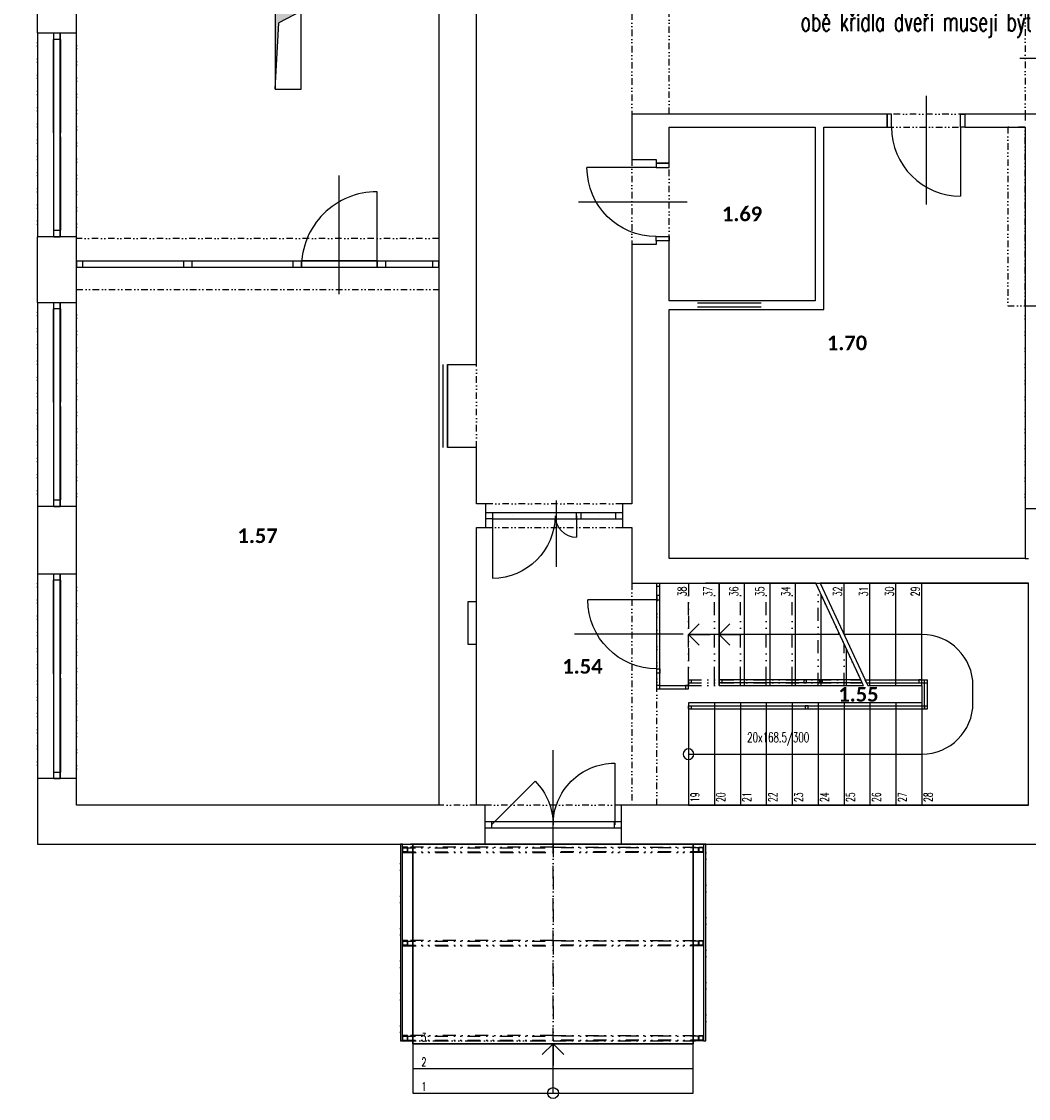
# Model space of a CAD drawing. Header units: millimetres. Extents: x -239306 to 235396, y -2942 to 28189.
# Tile 1 of 37: x -12105 to -450, y -2942 to 9521. Entities that reach past the tile are written whole.
import ezdxf
from ezdxf import colors
from ezdxf.entities.mleader import LeaderData, LeaderLine
from ezdxf.enums import TextEntityAlignment as Align
from ezdxf.math import Vec2, Vec3

# ---------------------------------------------------------------- set-up
doc = ezdxf.new("R2010")
doc.units = ezdxf.units.MM
doc.header["$LTSCALE"] = 300
for name, pattern in [('DASHED', [0.75, 0.5, -0.25]), ('DIVIDE', [1.25, 0.5, -0.25, 0, -0.25, 0, -0.25]), ('DIVIDE2', [0.625, 0.25, -0.125, 0, -0.125, 0, -0.125])]:
    doc.linetypes.add(name, pattern=pattern)
for name, color, linetype in [('A-Chase-G', 32, 'Continuous'), ('A-Dimline-D', 221, 'Continuous'), ('A-Dimline-D @ 50', 221, 'Continuous'), ('A-Door-G', 150, 'Continuous'), ('A-MassElement-G', 210, 'Continuous'), ('A-RoofSlab-G', 22, 'Continuous'), ('A-Room-T @ 50', 131, 'Continuous'), ('A-Stair-G', 20, 'Continuous'), ('A-StairHandrail-G', 242, 'Continuous'), ('A-Wall-Abov', 32, 'DIVIDE2'), ('A-Wall-Blow', 30, 'Continuous'), ('A-Wall-G', 50, 'Continuous'), ('A-Window-G', 92, 'Continuous'), ('A-WindowAssy-G', 102, 'Continuous'), ('S-Brace-G', 92, 'Continuous'), ('S-Column-G', 110, 'Continuous'), ('S-FloorSlab-G', 141, 'Continuous')]:
    doc.layers.add(name, color=color, linetype=linetype)
doc.layers.add('G-Anno-Nplt', color=13, linetype='Continuous', plot=False)
doc.styles.add('RoomTag', font='calibrib.ttf')
doc.styles.get("Standard").update_dxf_attribs({"font": 'simplex.shx', "width": 0.65})

# ---------------------------------------------------------------- blocks, each defined once
blk = doc.blocks.new('StairCountLabel')
at = {"color": 0, "width": 0.65}
blk.add_attdef('StairST:LabelCount', text='', height=1, dxfattribs=at).set_placement((0, 0), align=Align.MIDDLE_CENTER)
blk = doc.blocks.new('AreaLabel1')
at = {"color": 0, "style": 'RoomTag'}
blk.add_attdef('AreaOBJ:Label', text='', height=1.5, dxfattribs=at).set_placement((0, 0), align=Align.MIDDLE_CENTER)
blk = doc.blocks.new('_Open30')
at = {"color": 0, "lineweight": -2}
for p, q in [((-1, 0.27), (0, 0)), ((0, 0), (-1, -0.27)), ((0, 0), (-1, 0))]:
    blk.add_line(p, q, dxfattribs=at)
blk = doc.blocks.new('dvojsklo')
at = {"color": 0, "linetype": 'ByBlock'}
for p, q in [((500, 25), (-500, 25)), ((-500, -25), (500, -25))]:
    blk.add_line(p, q, dxfattribs=at)
blk = doc.blocks.new('sklo')
for p, q in [((0, 25), (1145, 25)), ((0, -25), (1145, -25))]:
    blk.add_line(p, q)
blk = doc.blocks.new('osa1K')
at = {"color": 0, "linetype": 'ByBlock'}
blk.add_lwpolyline([(0, -250), (0, 850)], dxfattribs=at)
for points in [[(-350, 0), (-350, -0.0001)], [(350, 0), (350, -0.0001)]]:
    blk.add_lwpolyline(points)
blk = doc.blocks.new('_Small')
at = {"color": 0, "lineweight": -2}
blk.add_circle((0, 0), 0.25, dxfattribs=at)
blk = doc.blocks.new('_Open90')
at = {"color": 0, "linetype": 'ByBlock'}
for p, q in [((-0.5, 0.5), (0, 0)), ((0, 0), (-1, 0)), ((0, 0), (-0.5, -0.5))]:
    blk.add_line(p, q, dxfattribs=at)
blk = doc.blocks.new('osa2K')
at = {"color": 0, "linetype": 'ByBlock'}
blk.add_lwpolyline([(0, -250), (0, 850)], dxfattribs=at)
for points in [[(-700, 0), (-700, 0)], [(700, 0), (700, 0)]]:
    blk.add_lwpolyline(points)
blk = doc.blocks.new('2KSwing')
at = {"color": 0, "linetype": 'ByBlock'}
blk.add_lwpolyline([(725, 0), (212, 513, 0.198912), (0, 0, 0.414214), (-725, 725), (-725, 0)], format="xyb", dxfattribs=at)
blk = doc.blocks.new('1KSwing')
at = {"color": 0, "linetype": 'ByBlock'}
blk.add_lwpolyline([(400, 0), (400, 800, 0.414214), (-400, 0)], format="xyb", dxfattribs=at)
blk = doc.blocks.new('chasetop1')
blk.add_hatch(color=256).paths.add_polyline_path([(0, 1), (0, 0), (0.15, 0.85), (1, 1)])
for p in [(1, 1), (0, 0)]:
    blk.add_line(p, (0.15, 0.85))
at = {"color": 0, "linetype": 'ByBlock'}
blk.add_lwpolyline([(0, 0), (1, 0), (1, 1), (0, 1)], close=True, dxfattribs=at)

msp = doc.modelspace()

# ---------------------------------------------------------------- linework, layer by layer
at = {"layer": 'A-Door-G', "linetype": 'Continuous', "lineweight": -3}
for points in [[(-2035, 8450), (-2085, 8450), (-2085, 8300), (-2035, 8300)], [(-1235, 8450), (-1185, 8450), (-1185, 8300), (-1235, 8300)], [(-4610, 7832), (-4610, 7882), (-4760, 7882), (-4760, 7832)], [(-4610, 7032), (-4610, 6982), (-4760, 6982), (-4760, 7032)], [(-4715, 2830), (-4715, 2880), (-4750, 2880), (-4750, 2830)], [(-4715, 2030), (-4715, 1980), (-4750, 1980), (-4750, 2030)]]:
    msp.add_lwpolyline(points, close=True, dxfattribs=at)
for points in [[(-1235, 8300), (-1235, 7500)], [(-4760, 7832), (-5560, 7832)], [(-6655, 3802), (-6655, 3078)], [(-5680, 3802), (-5680, 3552)], [(-4750, 2830), (-5550, 2830)]]:
    msp.add_lwpolyline(points, dxfattribs=at)
for centre, radius in [((-1235, 8300), 800), ((-5680, 3802), 250)]:
    msp.add_arc(centre, radius, 180, 270, dxfattribs=at)
at = {"layer": 'A-Door-G', "linetype": 'Continuous', "lineweight": -3, "extrusion": (0, 0, -1)}
for centre, radius, start, end in [((4760, 7832), 800, 270, 0), ((6655, 3802), 725, 180, 270), ((4750, 2830), 800, 270, 0)]:
    msp.add_arc(centre, radius, start, end, dxfattribs=at)
at = {"layer": 'A-MassElement-G', "linetype": 'Continuous', "lineweight": -3}
for p, q in [((-6940, 2805), (-6940, 2315)), ((-6840, 2805), (-6940, 2805)), ((-6840, 2315), (-6840, 2805)), ((-6940, 2315), (-6840, 2315))]:
    msp.add_line(p, q, dxfattribs=at)
at = {"layer": 'A-RoofSlab-G', "linetype": 'DIVIDE', "lineweight": -3}
for p, q in [((-7720, 0), (-7720, -2275)), ((-5953, 0), (-7720, 0)), ((-4185, 0), (-5953, 0)), ((-4185, -2275), (-4185, 0)), ((-5953, -2275), (-5953, 0)), ((-5953, 0), (-5953, -2275)), ((-7720, -2275), (-5953, -2275)), ((-5953, -2275), (-4185, -2275))]:
    msp.add_line(p, q, dxfattribs=at)
at = {"layer": 'A-Stair-G', "linetype": 'DIVIDE', "lineweight": -3}
for p, q in [((-2885, 1835), (-2885, 2964)), ((-2585, 1835), (-2585, 2320))]:
    msp.add_line(p, q, dxfattribs=at)
at = {"layer": 'A-Stair-G', "linetype": 'Continuous', "lineweight": -3}
for p, q in [((-2850, 1835, -2835), (-2850, 2889, -2835)), ((-2635, 2427), (-4385, 2427)), ((-2635, 2427, -2835), (-4030, 2427, -2835)), ((-2555, 1835, -2835), (-2555, 2256, -2835)), ((-4330, -2310), (-7575, -2310)), ((-7575, -2310), (-7575, -2880)), ((-5953, -2880), (-5953, -2310)), ((-4330, -2880), (-4330, -2310)), ((-7575, -2880), (-4330, -2880))]:
    msp.add_line(p, q, dxfattribs=at)
at = {"layer": 'A-Stair-G', "linetype": 'DIVIDE', "lineweight": -3}
for points in [[(-4385, 1835), (-4385, 1868), (-4385, 1902), (-4385, 3020)], [(-2911, 3020), (-4385, 3020)], [(-4385, 3020), (-4385, 1902), (-4385, 1868), (-4385, 1835)], [(-4085, 1835), (-4085, 1868), (-4085, 1902), (-4085, 3020)], [(-3785, 1835), (-3785, 1868), (-3785, 1902), (-3785, 3020)], [(-3485, 1835), (-3485, 1868), (-3485, 1902), (-3485, 3020)], [(-3185, 1835), (-3185, 1868), (-3185, 1902), (-3185, 3020)], [(-2359, 1835), (-2374, 1868), (-2390, 1902), (-2911, 3020)], [(-4385, 1835), (-2359, 1835)]]:
    msp.add_lwpolyline(points, dxfattribs=at)
at = {"layer": 'A-Stair-G', "linetype": 'Continuous', "lineweight": -3, "elevation": -2835}
for points in [[(-4030, 1835), (-4030, 1868), (-4030, 1902), (-4030, 3020)], [(-2911, 3020), (-4030, 3020)], [(-4030, 3020), (-4030, 1902), (-4030, 1868), (-4030, 1835)], [(-3735, 1835), (-3735, 1868), (-3735, 1902), (-3735, 3020)], [(-3440, 1835), (-3440, 1868), (-3440, 1902), (-3440, 3020)], [(-3145, 1835), (-3145, 1868), (-3145, 1902), (-3145, 3020)], [(-2359, 1835), (-2374, 1868), (-2390, 1902), (-2911, 3020)], [(-4030, 1835), (-2359, 1835)]]:
    msp.add_lwpolyline(points, dxfattribs=at)
at = {"layer": 'A-Stair-G', "linetype": 'Continuous', "lineweight": -3}
for points in [[(-1685, 3020), (-2861, 3020)], [(-2861, 3020), (-2340, 1902), (-2324, 1868), (-2309, 1835)], [(-2585, 2427), (-2585, 3020)], [(-2285, 1835), (-2285, 1868), (-2285, 1902), (-2285, 3020)], [(-1985, 1835), (-1985, 1868), (-1985, 1902), (-1985, 3020)], [(-1685, 1835), (-1685, 1868), (-1685, 1902), (-1685, 3020)], [(-450, 3020), (-1685, 3020)], [(-450, 450), (-450, 3020)], [(-1685, 2427), (-2585, 2427)], [(-2309, 1835), (-1685, 1835)], [(-1685, 1835), (-1685, 1635)], [(-1092, 1735), (-1092, 1835)], [(-4385, 1635), (-4385, 1602), (-4385, 1568), (-4385, 450)], [(-1685, 1635), (-4385, 1635)], [(-4085, 1635), (-4085, 1602), (-4085, 1568), (-4085, 450)], [(-3785, 1635), (-3785, 1602), (-3785, 1568), (-3785, 450)], [(-3485, 1635), (-3485, 1602), (-3485, 1568), (-3485, 450)], [(-3185, 1635), (-3185, 1602), (-3185, 1568), (-3185, 450)], [(-2885, 1635), (-2885, 1602), (-2885, 1568), (-2885, 450)], [(-2585, 1635), (-2585, 1602), (-2585, 1568), (-2585, 450)], [(-2285, 1635), (-2285, 1602), (-2285, 1568), (-2285, 450)], [(-1985, 1635), (-1985, 1602), (-1985, 1568), (-1985, 450)], [(-1685, 1635), (-1685, 1602), (-1685, 1568), (-1685, 450)], [(-1092, 1635), (-1092, 1735)], [(-4385, 1042), (-1685, 1042)], [(-4385, 450), (-1685, 450)], [(-1685, 450), (-450, 450)], [(-7575, -2595), (-4330, -2595)], [(-7575, -2880), (-4330, -2880)]]:
    msp.add_lwpolyline(points, dxfattribs=at)
for centre, radius, start, end in [((-1685, 1835), 593, 0, 90), ((-1685, 1635), 593, 270, 360), ((-4385, 1042), 62.5, 0, 180), ((-4385, 1042), 62.5, 180, 0)]:
    msp.add_arc(centre, radius, start, end, dxfattribs=at)
at = {"layer": 'A-StairHandrail-G', "linetype": 'Continuous', "lineweight": -3}
for p, q in [((-4750, 3020), (-4715, 3020)), ((-4750, 1800), (-4750, 3020)), ((-4715, 1800), (-4715, 3020)), ((-4750, 2985), (-4715, 2985)), ((-2390, 1902, -2835), (-4030, 1902, -2835)), ((-4030, 1868, -2835), (-4030, 1902, -2835)), ((-3995, 1868, -2835), (-3995, 1902, -2835)), ((-2868, 1902, -2835), (-2868, 1868, -2835)), ((-2833, 1902, -2835), (-2868, 1902, -2835)), ((-2833, 1868, -2835), (-2833, 1902, -2835)), ((-2374, 1868, -2835), (-2390, 1902, -2835)), ((-2340, 1902), (-1618, 1902)), ((-2324, 1868), (-2340, 1902)), ((-1720, 1902), (-1720, 1868)), ((-1685, 1902), (-1720, 1902)), ((-1685, 1868), (-1685, 1902)), ((-1652, 1568), (-1652, 1902)), ((-1618, 1568), (-1618, 1902)), ((-4715, 1835), (-4750, 1835)), ((-4750, 1800), (-4385, 1800)), ((-4750, 1800), (-4715, 1800)), ((-4715, 1835), (-4385, 1835)), ((-4420, 1835), (-4420, 1800)), ((-4385, 1835), (-4420, 1835)), ((-4420, 1800), (-4385, 1800)), ((-4385, 1800), (-4385, 1835)), ((-2374, 1868, -2835), (-4030, 1868, -2835)), ((-2868, 1868, -2835), (-2833, 1868, -2835)), ((-2324, 1868), (-1618, 1868)), ((-1720, 1868), (-1685, 1868)), ((-4385, 1602), (-1618, 1602)), ((-4385, 1568), (-4385, 1602)), ((-4385, 1568), (-1618, 1568)), ((-4350, 1568), (-4350, 1602)), ((-3000, 1602), (-3035, 1602)), ((-3035, 1602), (-3035, 1568)), ((-3035, 1568), (-3000, 1568)), ((-3000, 1568), (-3000, 1602)), ((-1685, 1602), (-1685, 1568)), ((-1650, 1568), (-1650, 1602))]:
    msp.add_line(p, q, dxfattribs=at)
at = {"layer": 'A-StairHandrail-G', "linetype": 'DIVIDE', "lineweight": -3}
for p, q in [((-4385, 1902), (-2390, 1902)), ((-4385, 1868), (-4385, 1902)), ((-4350, 1868), (-4350, 1902)), ((-3052, 1902), (-3052, 1868)), ((-3018, 1902), (-3052, 1902)), ((-3018, 1868), (-3018, 1902)), ((-2374, 1868), (-2390, 1902)), ((-4385, 1868), (-2374, 1868)), ((-3052, 1868), (-3018, 1868))]:
    msp.add_line(p, q, dxfattribs=at)
at = {"layer": 'A-Wall-Abov', "linetype": 'DIVIDE2', "lineweight": -3}
for p, q in [((-5040, 9615), (-5040, 8450)), ((-4610, 8450), (-4610, 9615)), ((-11920, 9390), (-11920, 7030)), ((-11470, 7030), (-11470, 9390)), ((-1185, 8450), (-2085, 8450)), ((-490, 8450), (-490, 8300)), ((-2085, 8300), (-1185, 8300)), ((-690, 8300), (-690, 6230)), ((-490, 8300), (-690, 8300)), ((-490, 6230), (-490, 8300)), ((-5040, 7925), (-5040, 6940)), ((-4610, 6982), (-4610, 7882)), ((-7275, 7010), (-11470, 7010)), ((-11470, 6420), (-7275, 6420)), ((-11920, 6270), (-11920, 3910)), ((-11470, 3910), (-11470, 6270)), ((-690, 6230), (-490, 6230)), ((-490, 6230), (-490, 3880)), ((-6840, 4590), (-6840, 5550)), ((-5150, 3940), (-6730, 3940)), ((-6730, 3665), (-5150, 3665)), ((-490, 3305), (-450, 3305)), ((-11920, 3130), (-11920, 760)), ((-11470, 760), (-11470, 3130)), ((-5040, 3020), (-5040, 450)), ((-4750, 450), (-4750, 3020)), ((-6840, 450), (-7275, 450)), ((-5165, 450), (-6740, 450)), ((-6740, 0), (-5165, 0))]:
    msp.add_line(p, q, dxfattribs=at)
msp.add_lwpolyline([(-490, 9620), (-490, 8450)], dxfattribs=at)
at = {"layer": 'A-Wall-Blow', "linetype": 'Continuous', "lineweight": -3}
for p, q in [((-11920, 9390), (-11920, 7030)), ((-11470, 7030), (-11470, 9390)), ((-11920, 6270), (-11920, 3910)), ((-11470, 3910), (-11470, 6270)), ((-490, 6230), (-490, 3880)), ((-11920, 3130), (-11920, 760)), ((-11470, 760), (-11470, 3130)), ((-7695, 0), (-7720, 0)), ((-7720, 0), (-7720, -2275)), ((-7695, -2275), (-7695, 0)), ((-4185, 0), (-4210, 0)), ((-4210, 0), (-4210, -2275)), ((-4185, -2275), (-4185, 0)), ((-7720, -2275), (-7695, -2275)), ((-4210, -2275), (-4185, -2275))]:
    msp.add_line(p, q, dxfattribs=at)
at = {"layer": 'A-Wall-G', "linetype": 'Continuous', "lineweight": -3}
for p, q in [((-7275, 10625), (-7275, 450)), ((-6840, 5550), (-6840, 10570)), ((-11920, 9390), (-11920, 10210)), ((-11470, 9390), (-11470, 9945)), ((-11920, 9390), (-11470, 9390)), ((-5040, 8450), (-5040, 7925)), ((-2085, 8450), (-5040, 8450)), ((-2085, 8300), (-2085, 8450)), ((-1185, 8450), (-1185, 8300)), ((-340, 8450), (-1185, 8450)), ((-4610, 7882), (-4610, 8300)), ((-4610, 8300), (-2920, 8300)), ((-2920, 8300), (-2920, 6290)), ((-2820, 8300), (-2085, 8300)), ((-2820, 6190), (-2820, 8300)), ((-1185, 8300), (-490, 8300)), ((-490, 8300), (-490, 6630)), ((-5040, 7925), (-4760, 7925)), ((-4760, 7925), (-4760, 7882)), ((-4760, 7882), (-4610, 7882)), ((-11920, 6270), (-11920, 7030)), ((-11470, 7030), (-11920, 7030)), ((-11470, 6270), (-11470, 7030)), ((-4610, 6982), (-4760, 6982)), ((-4760, 6982), (-4760, 6940)), ((-4610, 6290), (-4610, 6982)), ((-4760, 6940), (-5040, 6940)), ((-5040, 6940), (-5040, 3940)), ((-490, 6630), (-490, 6230)), ((-11920, 6270), (-11470, 6270)), ((-2920, 6290), (-4610, 6290)), ((-4610, 3305), (-4610, 6190)), ((-4610, 6190), (-2820, 6190)), ((-490, 6230), (0, 6230)), ((-7175, 4590), (-7175, 5550)), ((-7175, 5550), (-6840, 5550)), ((-6840, 4590), (-7175, 4590)), ((-6840, 3940), (-6840, 4590)), ((-11470, 3910), (-11920, 3910)), ((-11920, 3910), (-11920, 3130)), ((-11470, 3130), (-11470, 3910)), ((-6730, 3940), (-6840, 3940)), ((-6730, 3665), (-6730, 3940)), ((-5040, 3940), (-5150, 3940)), ((-5150, 3940), (-5150, 3665)), ((0, 3880), (-490, 3880)), ((-490, 3880), (-490, 3305)), ((-6840, 450), (-6840, 3665)), ((-6840, 3665), (-6730, 3665)), ((-5150, 3665), (-5040, 3665)), ((-5040, 3665), (-5040, 3020)), ((-490, 3305), (-4610, 3305)), ((-11920, 3130), (-11470, 3130)), ((-5040, 3020), (-450, 3020)), ((-11470, 760), (-11920, 760)), ((-11920, 760), (-11920, 0)), ((-11470, 450), (-11470, 760)), ((-7275, 450), (-11470, 450)), ((-6740, 450), (-6840, 450)), ((-6740, 0), (-6740, 450)), ((-5040, 450), (-5165, 450)), ((-5165, 450), (-5165, 0)), ((-450, 450), (-5040, 450)), ((-11920, 0), (-6740, 0)), ((-5165, 0), (0, 0))]:
    msp.add_line(p, q, dxfattribs=at)
at = {"layer": 'A-WindowAssy-G', "linetype": 'Continuous', "lineweight": -3}
for p, q in [((-11732, 7030), (-11732, 9390)), ((-11732, 9390), (-11658, 9390)), ((-11658, 7030), (-11658, 9390)), ((-11658, 9315), (-11732, 9315)), ((-11732, 7105), (-11658, 7105)), ((-11732, 7030), (-11658, 7030)), ((-11470, 6752), (-7275, 6752)), ((-11470, 6752), (-11470, 6677)), ((-11395, 6677), (-11395, 6752)), ((-10230, 6752), (-10230, 6677)), ((-10130, 6677), (-10130, 6752)), ((-8965, 6752), (-8965, 6677)), ((-8865, 6677), (-8865, 6752)), ((-7990, 6752), (-7990, 6677)), ((-7890, 6677), (-7890, 6752)), ((-7350, 6752), (-7350, 6677)), ((-7275, 6677), (-7275, 6752)), ((-11470, 6677), (-7275, 6677)), ((-11732, 3910), (-11732, 6270)), ((-11732, 6270), (-11658, 6270)), ((-11658, 3910), (-11658, 6270)), ((-11658, 6195), (-11732, 6195)), ((-11732, 3985), (-11658, 3985)), ((-11732, 3910), (-11658, 3910)), ((-6730, 3840), (-6655, 3840)), ((-6730, 3765), (-6730, 3840)), ((-6655, 3765), (-6730, 3765)), ((-6655, 3840), (-6655, 3765)), ((-6655, 3840), (-5680, 3840)), ((-6655, 3765), (-5680, 3765)), ((-5680, 3840), (-5150, 3840)), ((-5680, 3765), (-5680, 3840)), ((-5680, 3765), (-5150, 3765)), ((-5630, 3840), (-5630, 3765)), ((-5225, 3765), (-5225, 3840)), ((-5150, 3840), (-5150, 3765)), ((-11732, 760), (-11732, 3130)), ((-11732, 3130), (-11658, 3130)), ((-11658, 760), (-11658, 3130)), ((-11658, 3055), (-11732, 3055)), ((-11732, 835), (-11658, 835)), ((-11732, 760), (-11658, 760)), ((-6740, 263), (-5165, 263)), ((-6740, 188), (-6740, 263)), ((-6665, 263), (-6665, 188)), ((-5240, 188), (-5240, 263)), ((-5165, 263), (-5165, 188)), ((-6740, 188), (-5165, 188))]:
    msp.add_line(p, q, dxfattribs=at)
at = {"layer": 'A-WindowAssy-G', "linetype": 'DASHED', "lineweight": -3}
for p, q in [((-11732, 7030), (-11732, 9390)), ((-11732, 9390), (-11658, 9390)), ((-11658, 9390), (-11658, 7030)), ((-11658, 7030), (-11732, 7030)), ((-11732, 3910), (-11732, 6270)), ((-11732, 6270), (-11658, 6270)), ((-11658, 6270), (-11658, 3910)), ((-11658, 3910), (-11732, 3910)), ((-11732, 760), (-11732, 3130)), ((-11732, 3130), (-11658, 3130)), ((-11658, 3130), (-11658, 760)), ((-11658, 760), (-11732, 760))]:
    msp.add_line(p, q, dxfattribs=at)
at = {"layer": 'S-Brace-G', "linetype": 'DIVIDE', "lineweight": -3}
for p, q in [((-7693, -37), (-7695, -42)), ((-7695, -42), (-5953, -42)), ((-7695, -42), (-7695, -87)), ((-7695, -87), (-5953, -87)), ((-7695, -87), (-7693, -93)), ((-7688, -35), (-7693, -37)), ((-7693, -93), (-7688, -95)), ((-5953, -35), (-7688, -35)), ((-7688, -95), (-5953, -95)), ((-5953, -95), (-5953, -35)), ((-5953, -95), (-5953, -35)), ((-5953, -35), (-4218, -35)), ((-4210, -42), (-5953, -42)), ((-4210, -87), (-5953, -87)), ((-4218, -95), (-5953, -95)), ((-4218, -35), (-4212, -37)), ((-4212, -93), (-4218, -95)), ((-4212, -37), (-4210, -42)), ((-4210, -87), (-4212, -93)), ((-4210, -42), (-4210, -87)), ((-7693, -1117), (-7695, -1122)), ((-7688, -1115), (-7693, -1117)), ((-5953, -1115), (-7688, -1115)), ((-5953, -1175), (-5953, -1115)), ((-5953, -1175), (-5953, -1115)), ((-5953, -1115), (-4218, -1115)), ((-4218, -1115), (-4212, -1117)), ((-4212, -1117), (-4210, -1122)), ((-7695, -1122), (-5953, -1122)), ((-7695, -1122), (-7695, -1168)), ((-7695, -1168), (-5953, -1168)), ((-7695, -1168), (-7693, -1173)), ((-7693, -1173), (-7688, -1175)), ((-7688, -1175), (-5953, -1175)), ((-4210, -1122), (-5953, -1122)), ((-4210, -1168), (-5953, -1168)), ((-4218, -1175), (-5953, -1175)), ((-4212, -1173), (-4218, -1175)), ((-4210, -1168), (-4212, -1173)), ((-4210, -1122), (-4210, -1168)), ((-7693, -2217), (-7695, -2222)), ((-7695, -2222), (-5953, -2222)), ((-7695, -2222), (-7695, -2268)), ((-7688, -2215), (-7693, -2217)), ((-5953, -2215), (-7688, -2215)), ((-5953, -2275), (-5953, -2215)), ((-5953, -2275), (-5953, -2215)), ((-5953, -2215), (-4218, -2215)), ((-4210, -2222), (-5953, -2222)), ((-4218, -2215), (-4212, -2217)), ((-4212, -2217), (-4210, -2222)), ((-4210, -2222), (-4210, -2268)), ((-7695, -2268), (-5953, -2268)), ((-7695, -2268), (-7693, -2273)), ((-7693, -2273), (-7688, -2275)), ((-7688, -2275), (-5953, -2275)), ((-4210, -2268), (-5953, -2268)), ((-4218, -2275), (-5953, -2275)), ((-4212, -2273), (-4218, -2275)), ((-4210, -2268), (-4212, -2273))]:
    msp.add_line(p, q, dxfattribs=at)
at = {"layer": 'S-Column-G', "linetype": 'DIVIDE', "lineweight": -3}
for p, q in [((-7695, -42), (-7695, -87)), ((-7690, -87), (-7690, -42)), ((-7642, -35), (-7688, -35)), ((-7688, -40), (-7642, -40)), ((-7642, -90), (-7688, -90)), ((-7688, -95), (-7642, -95)), ((-7640, -42), (-7640, -87)), ((-7635, -87), (-7635, -42)), ((-4270, -87), (-4270, -42)), ((-4265, -42), (-4265, -87)), ((-4262, -35), (-4218, -35)), ((-4218, -40), (-4262, -40)), ((-4262, -90), (-4218, -90)), ((-4218, -95), (-4262, -95)), ((-4215, -87), (-4215, -42)), ((-4210, -42), (-4210, -87)), ((-7642, -1115), (-7688, -1115)), ((-7688, -1120), (-7642, -1120)), ((-4262, -1115), (-4218, -1115)), ((-4218, -1120), (-4262, -1120)), ((-7695, -1122), (-7695, -1168)), ((-7690, -1168), (-7690, -1122)), ((-7642, -1170), (-7688, -1170)), ((-7688, -1175), (-7642, -1175)), ((-7640, -1122), (-7640, -1168)), ((-7635, -1168), (-7635, -1122)), ((-4270, -1168), (-4270, -1122)), ((-4265, -1122), (-4265, -1168)), ((-4262, -1170), (-4218, -1170)), ((-4218, -1175), (-4262, -1175)), ((-4215, -1168), (-4215, -1122)), ((-4210, -1122), (-4210, -1168)), ((-7695, -2222), (-7695, -2268)), ((-7690, -2268), (-7690, -2222)), ((-7642, -2215), (-7688, -2215)), ((-7688, -2220), (-7642, -2220)), ((-7640, -2222), (-7640, -2268)), ((-7635, -2268), (-7635, -2222)), ((-4270, -2268), (-4270, -2222)), ((-4265, -2222), (-4265, -2268)), ((-4262, -2215), (-4218, -2215)), ((-4218, -2220), (-4262, -2220)), ((-4215, -2268), (-4215, -2222)), ((-4210, -2222), (-4210, -2268)), ((-7642, -2270), (-7688, -2270)), ((-7688, -2275), (-7642, -2275)), ((-4262, -2270), (-4218, -2270)), ((-4218, -2275), (-4262, -2275))]:
    msp.add_line(p, q, dxfattribs=at)
for centre, radius, start, end in [((-7688, -42), 7.5, 90, 180), ((-7688, -87), 7.5, 180, 270), ((-7642, -42), 7.5, 0, 90), ((-7642, -87), 7.5, 270, 0), ((-4262, -42), 2.5, 90, 180), ((-4262, -87), 2.5, 180, 270), ((-4218, -42), 2.5, 0, 90), ((-4218, -87), 2.5, 270, 0), ((-7688, -1122), 7.5, 90, 180), ((-7642, -1122), 7.5, 0, 90), ((-4262, -1122), 2.5, 90, 180), ((-4218, -1122), 2.5, 0, 90), ((-7688, -1168), 7.5, 180, 270), ((-7642, -1168), 7.5, 270, 0), ((-4262, -1168), 2.5, 180, 270), ((-4218, -1168), 2.5, 270, 0), ((-7688, -2222), 7.5, 90, 180), ((-7642, -2222), 7.5, 0, 90), ((-4262, -2222), 2.5, 90, 180), ((-4218, -2222), 2.5, 0, 90), ((-7688, -2268), 7.5, 180, 270), ((-7642, -2268), 7.5, 270, 0), ((-4262, -2268), 2.5, 180, 270), ((-4218, -2268), 2.5, 270, 0)]:
    msp.add_arc(centre, radius, start, end, dxfattribs=at)
at = {"layer": 'S-Column-G', "linetype": 'DIVIDE', "lineweight": -3, "extrusion": (0, 0, -1)}
for centre, radius, start, end in [((7688, -42), 2.5, 0, 90), ((7688, -87), 2.5, 270, 0), ((7642, -42), 2.5, 90, 180), ((7642, -87), 2.5, 180, 270), ((4262, -42), 7.5, 0, 90), ((4262, -87), 7.5, 270, 0), ((4218, -42), 7.5, 90, 180), ((4218, -87), 7.5, 180, 270), ((7688, -1122), 2.5, 0, 90), ((7642, -1122), 2.5, 90, 180), ((4262, -1122), 7.5, 0, 90), ((4218, -1122), 7.5, 90, 180), ((7688, -1168), 2.5, 270, 0), ((7642, -1168), 2.5, 180, 270), ((4262, -1168), 7.5, 270, 0), ((4218, -1168), 7.5, 180, 270), ((7688, -2222), 2.5, 0, 90), ((7642, -2222), 2.5, 90, 180), ((4262, -2222), 7.5, 0, 90), ((4218, -2222), 7.5, 90, 180), ((7688, -2268), 2.5, 270, 0), ((7642, -2268), 2.5, 180, 270), ((4262, -2268), 7.5, 270, 0), ((4218, -2268), 7.5, 180, 270)]:
    msp.add_arc(centre, radius, start, end, dxfattribs=at)
at = {"layer": 'S-FloorSlab-G', "linetype": 'Continuous', "lineweight": -3}
for p, q in [((-4330, 0), (-7575, 0)), ((-7575, 0), (-7575, -2310)), ((-4330, -2310), (-4330, 0)), ((-7575, -2310), (-4330, -2310))]:
    msp.add_line(p, q, dxfattribs=at)
for points in [[(-7575, 0), (-7575, -2310), (-4330, -2310), (-4330, 0)], [(-7575, 0), (-4330, 0), (-4330, 0), (-7575, 0)], [(-7575, -2310), (-7575, 0), (-7575, 0), (-7575, -2310)], [(-4330, 0), (-4330, -2310), (-4330, -2310), (-4330, 0)], [(-4330, -2310), (-7575, -2310), (-7575, -2310), (-4330, -2310)]]:
    msp.add_3dface(points, dxfattribs=at)

# ---------------------------------------------------------------- block references
at = {"layer": 'A-Chase-G', "linetype": 'Continuous', "lineweight": -3, "xscale": 300, "yscale": 900, "zscale": 270}
msp.add_blockref('chasetop1', (-9170, 8740), dxfattribs=at)
at = {"layer": 'A-Dimline-D @ 50', "linetype": 'Continuous', "lineweight": -3, "xscale": 112.5, "yscale": 112.5, "zscale": 112.5}
msp.add_blockref('StairCountLabel', (-3347, 1237), dxfattribs=at).add_auto_attribs({'StairST:LabelCount': '20x168.5/300'})
at = {"layer": 'A-Door-G', "linetype": 'Continuous', "lineweight": -3, "extrusion": (0, 0, -1), "zscale": -1}
for name, p, xscale, yscale, rotation in [('osa1K', (265, 9096), 1.142857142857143, 1.142857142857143, 90.00000000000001), ('osa1K', (4685, 7432), 1.142857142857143, 1.142857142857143, 270), ('osa2K', (5918, 3802), 0.6964285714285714, 0.6964285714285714, 180), ('osa1K', (4733, 2430), 1.142857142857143, 1.142857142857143, 270)]:
    msp.add_blockref(name, p, dxfattribs=dict(at, xscale=xscale, yscale=yscale, rotation=rotation))
at = {"layer": 'A-Door-G', "linetype": 'Continuous', "lineweight": -3, "xscale": 1.142857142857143, "yscale": 1.142857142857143, "rotation": 180}
msp.add_blockref('osa1K', (-1635, 8375), dxfattribs=at)
at = {"layer": 'A-Door-G', "linetype": 'Continuous', "lineweight": -3, "extrusion": (0, 0, -1), "zscale": -1}
for name, xscale, yscale in [('osa2K', 1.017857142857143, 1.017857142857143), ('2KSwing', 0.9827586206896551, 0.9827586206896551)]:
    msp.add_blockref(name, (5952, 225), dxfattribs=dict(at, xscale=xscale, yscale=yscale))
at = {"layer": 'A-Room-T @ 50', "linetype": 'Continuous', "lineweight": -3, "xscale": 112.5, "yscale": 112.5, "zscale": 112.5}
for p, values in [((-3765, 7295), {'AreaOBJ:Label': '1.69'}), ((-2550, 5802), {'AreaOBJ:Label': '1.70'}), ((-9373, 3570), {'AreaOBJ:Label': '1.57'}), ((-5613, 2058), {'AreaOBJ:Label': '1.54'}), ((-2418, 1735), {'AreaOBJ:Label': '1.55'})]:
    msp.add_blockref('AreaLabel1', p, dxfattribs=at).add_auto_attribs(values)
at = {"layer": 'A-Stair-G', "linetype": 'Continuous', "lineweight": -3}
for name, p, xscale, yscale, zscale, rotation in [('_Open90', (-4385, 2427), 250, 250, 250, 180), ('_Open90', (-4030, 2427, -2835), 250.0000000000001, 250.0000000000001, 250.0000000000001, 180), ('_Open90', (-5953, -2310, -430), 250, 250, 250, 90), ('_Small', (-5953, -2880, -430), 250, 250, 250, 90)]:
    msp.add_blockref(name, p, dxfattribs=dict(at, xscale=xscale, yscale=yscale, zscale=zscale, rotation=rotation))
at = {"layer": 'A-Window-G', "linetype": 'Continuous', "lineweight": -3, "extrusion": (0, 0, -1), "yscale": 1.6, "zscale": -1, "rotation": 90.00000000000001}
for name, p, xscale in [('dvojsklo', (11695, 8775, -1085), 1.08), ('sklo', (11695, 8235, -1160), 0.9432314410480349), ('dvojsklo', (11695, 5655, -1085), 1.08), ('sklo', (11695, 5115, -1160), 0.9432314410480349), ('dvojsklo', (11695, 2513, -1085), 1.085), ('sklo', (11695, 1970, -1160), 0.9475982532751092)]:
    msp.add_blockref(name, p, dxfattribs=dict(at, xscale=xscale))
at = {"layer": 'A-Window-G', "linetype": 'Continuous', "lineweight": -3, "yscale": 1.6, "rotation": 270}
for name, p, xscale in [('dvojsklo', (-11695, 7645, 1085), 1.08), ('sklo', (-11695, 8185, 1160), 0.9432314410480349), ('dvojsklo', (-11695, 4525, 1085), 1.08), ('sklo', (-11695, 5065, 1160), 0.9432314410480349), ('dvojsklo', (-11695, 1378, 1085), 1.085), ('sklo', (-11695, 1920, 1160), 0.9475982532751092)]:
    msp.add_blockref(name, p, dxfattribs=dict(at, xscale=xscale))
at = {"layer": 'A-Window-G', "linetype": 'Continuous', "lineweight": -3}
for name, p, xscale, yscale in [('osa1K', (-8428, 6677), 1.25, 1.25), ('1KSwing', (-8428, 6677), 1.09375, 1.09375), ('dvojsklo', (-8428, 6715), 0.875, 1.5), ('sklo', (-8865, 6715), 0.7641921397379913, 1.5)]:
    msp.add_blockref(name, p, dxfattribs=dict(at, xscale=xscale, yscale=yscale))
at = {"layer": 'A-Window-G', "linetype": 'Continuous', "lineweight": -3, "extrusion": (0, 0, -1), "xscale": 0.735, "zscale": -1}
msp.add_blockref('dvojsklo', (3913, 6240), dxfattribs=at)
at = {"layer": 'A-Window-G', "linetype": 'Continuous', "lineweight": -3, "extrusion": (0, 0, -1), "xscale": 0.96, "zscale": -1, "rotation": 270}
msp.add_blockref('dvojsklo', (7200, 5070), dxfattribs=at)

# ---------------------------------------------------------------- texts
at = {"layer": 'G-Anno-Nplt', "linetype": 'DIVIDE', "lineweight": -3, "char_height": 100, "attachment_point": 7, "rotation": 90}
for s, insert in [('38', (-4410, 2870)), ('37', (-4110, 2870)), ('36', (-3810, 2870)), ('35', (-3510, 2870)), ('34', (-3210, 2870))]:
    msp.add_mtext(s, dxfattribs=dict(at, insert=insert))
at = {"layer": 'G-Anno-Nplt', "linetype": 'Continuous', "lineweight": -3, "char_height": 100, "rotation": 90}
for s, insert, attachment_point in [('32', (-2610, 2870), 7), ('31', (-2310, 2870), 7), ('30', (-2010, 2870), 7), ('29', (-1710, 2870), 7), ('19', (-4360, 600), 3), ('20', (-4060, 600), 3), ('21', (-3760, 600), 3), ('22', (-3460, 600), 3), ('23', (-3160, 600), 3), ('24', (-2860, 600), 3), ('25', (-2560, 600), 3), ('26', (-2260, 600), 3), ('27', (-1960, 600), 3), ('28', (-1660, 600), 3)]:
    msp.add_mtext(s, dxfattribs=dict(at, insert=insert, attachment_point=attachment_point))
at = {"layer": 'G-Anno-Nplt', "linetype": 'Continuous', "lineweight": -3, "char_height": 100, "attachment_point": 7}
for s, insert in [('3', (-7475, -2285, -430)), ('2', (-7475, -2570, -430)), ('1', (-7475, -2855, -430))]:
    msp.add_mtext(s, dxfattribs=dict(at, insert=insert))

# ---------------------------------------------------------------- leaders
at = {"layer": 'A-Dimline-D'}
ml = msp.add_multileader_mtext('Standard', dxfattribs=at)
ml.set_content('obě křídla dveří musejí být otevíravá; křídlo nesmí být zajištěno', color=(178, 88, 156))
ml.set_leader_properties()
ml.set_arrow_properties(name='OPEN30')
ml.build(insert=Vec2(0, 0))
ml.multileader.update_dxf_attribs({"dogleg_length": 0.36, "arrow_head_size": 112, "scale": 100})
ctx = ml.context
ctx.base_point, ctx.scale, ctx.char_height, ctx.arrow_head_size, ctx.landing_gap_size, ctx.plane_origin = Vec3(42604, 11059), 100, 225, 112, 150, Vec3(49839, 11713)
ctx.text_align_type = 2
notes = []
notes.append((ctx, [(0, (1, 1, 0), (45343, 11059), (-1, 0), 36, [(0, [(45022, 9069)], 0, [])])]))
ctx.mtext.insert, ctx.mtext.width, ctx.mtext.alignment, ctx.mtext.flow_direction = Vec3(45157, 11209), 2426.06, 3, 5
ml = msp.add_multileader_mtext('Standard', dxfattribs=at)
ml.set_content('obě křídla dveří musejí být otevíravá; křídlo nesmí být zajištěno', color=(178, 88, 156))
ml.set_leader_properties()
ml.set_arrow_properties(name='OPEN30')
ml.build(insert=Vec2(0, 0))
ml.multileader.update_dxf_attribs({"dogleg_length": 0.36, "arrow_head_size": 112, "scale": 100})
ctx = ml.context
ctx.base_point, ctx.scale, ctx.char_height, ctx.arrow_head_size, ctx.landing_gap_size, ctx.plane_origin = Vec3(748, 9485), 100, 225, 112, 150, Vec3(7189, 10231)
ctx.text_align_type = 2
notes.append((ctx, [(0, (1, 1, 0), (3486, 9485), (-1, 0), 36, [(0, [(2693, 10410)], 0, [])])]))
ctx.mtext.insert, ctx.mtext.width, ctx.mtext.alignment, ctx.mtext.flow_direction = Vec3(3300, 9635), 2426.06, 3, 5
ml = msp.add_multileader_mtext('Standard', dxfattribs=at)
ml.set_content('Meziokenní pilíře, které byly v minulosti částečně dozdívány z porobetonových tvárnic nebo byly narušeny prováděním instalací, budou přezděny z betonových cihel nebo z plných pálených cihel. Před přezděním bude provedeno podepření stropů v místě u pilíře.', color=256)
ml.set_leader_properties()
ml.set_arrow_properties(name='OPEN30')
ml.build(insert=Vec2(0, 0))
ml.multileader.update_dxf_attribs({"dogleg_length": 0.36, "arrow_head_size": 56.2, "scale": 50})
ctx = ml.context
ctx.base_point, ctx.scale, ctx.char_height, ctx.arrow_head_size, ctx.landing_gap_size, ctx.plane_origin = Vec3(34238, 3817), 50, 112.5, 56.2, 75, Vec3(38884, 5524)
ctx.text_align_type = 2
notes.append((ctx, [(0, (1, 1, 0), (38884, 3817), (-1, 0), 18, [(0, [(38884, 5524)], 0, [])])]))
ctx.mtext.insert, ctx.mtext.width, ctx.mtext.alignment, ctx.mtext.flow_direction = Vec3(38791, 3892), 4539.9, 3, 5
for ctx, leaders in notes:
    for number, flags, end, landing, length, lines in leaders:
        leader = LeaderData()
        leader.index, (leader.has_last_leader_line, leader.has_dogleg_vector, leader.attachment_direction) = number, flags
        leader.last_leader_point, leader.dogleg_vector, leader.dogleg_length = Vec3(end), Vec3(landing), length
        for number, points, colour, breaks in lines:
            line = LeaderLine()
            line.index, line.vertices, line.color, line.breaks = number, Vec3.list(points), colors.encode_raw_color(colour), breaks
            leader.lines.append(line)
        ctx.leaders.append(leader)

doc.saveas('drawing.dxf')
